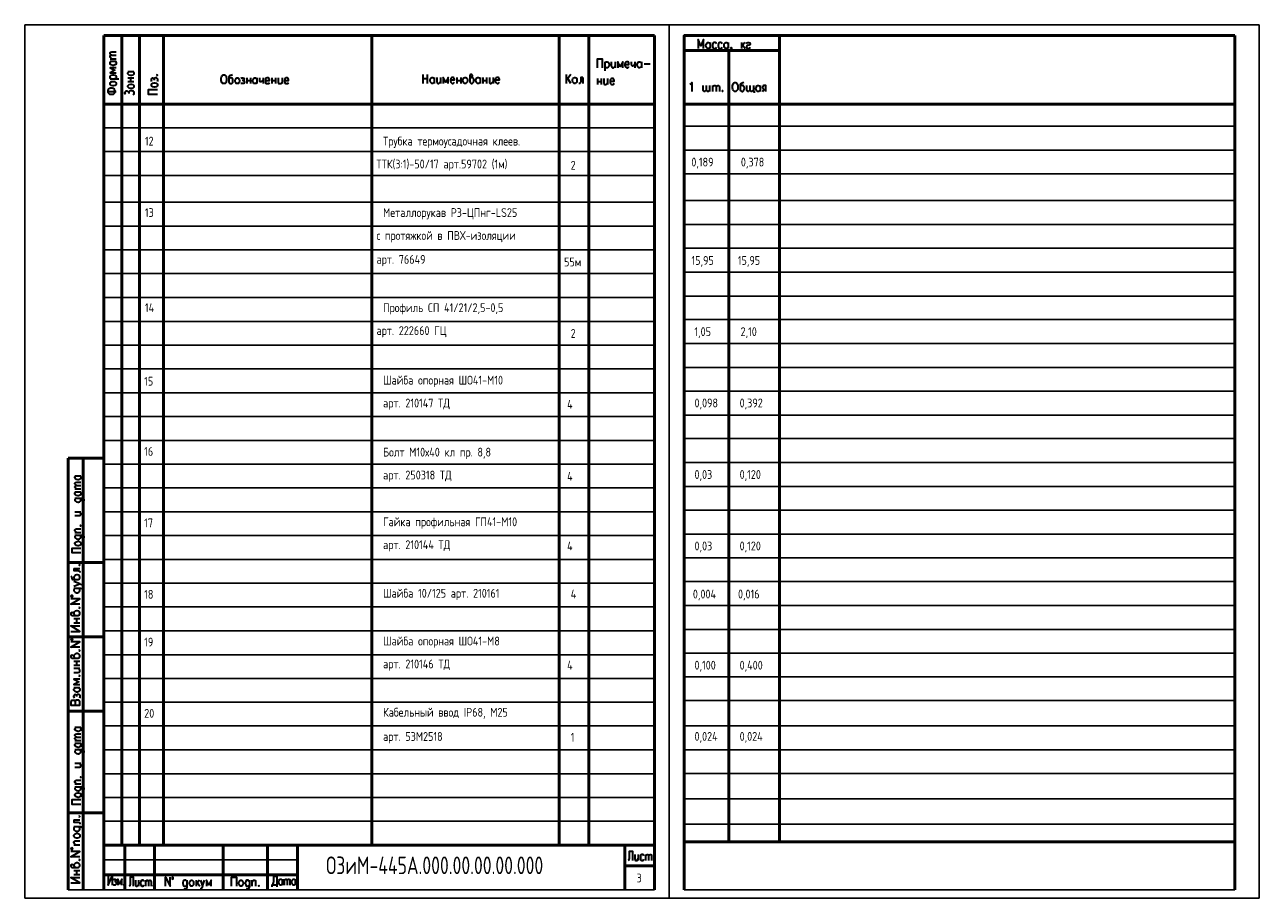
# Model space of a CAD drawing. Header units: millimetres. Extents: x -2 to 1280, y -3 to 601.
# Tile 8 of 9: x 430 to 850, y 304 to 601. Entities that reach past the tile are written whole.
import ezdxf

# ---------------------------------------------------------------- set-up
doc = ezdxf.new("R2010")
doc.units = ezdxf.units.MM
doc.layers.add('текст', color=7, linetype='Continuous')
doc.styles.add('simplex', font='simplex.shx', dxfattribs={"width": 0.9})
doc.styles.add('Style1', font='romans.shx', dxfattribs={"width": 0.8})

msp = doc.modelspace()

# ---------------------------------------------------------------- linework, layer by layer
at = {"color": 7, "lineweight": 25}
for p, q in [((429.94, 310.52), (429.94, 601.18)), ((649.22, 304.1), (649.22, 601.1)), ((849.94, 304.1), (849.94, 601.18))]:
    msp.add_line(p, q, dxfattribs=at)
for p, q in [((429.94, 304.1), (429.94, 601.1)), ((429.94, 601.1), (849.94, 601.1)), ((849.94, 304.1), (849.94, 601.1)), ((644.14, 306.99), (444.75, 306.99)), ((841.58, 306.99), (654.3, 306.99)), ((429.94, 304.1), (849.94, 304.1))]:
    msp.add_line(p, q)
at = {"color": 7, "lineweight": 50}
for p, q in [((456.86, 597.49), (456.86, 306.99)), ((462.95, 597.49), (462.95, 322.15)), ((469.05, 597.49), (469.05, 322.15)), ((477.18, 597.49), (477.18, 322.15)), ((548.04, 597.49), (548.04, 322.15)), ((611.8, 597.49), (611.8, 322.15)), ((621.87, 597.49), (621.87, 322.15)), ((644.14, 306.99), (644.14, 597.49)), ((654.3, 597.49), (654.3, 306.99)), ((686.73, 597.49), (686.73, 323.33)), ((686.73, 597.49), (686.73, 592.41)), ((841.58, 306.99), (841.58, 597.49)), ((669.46, 592.41), (669.46, 323.33)), ((444.75, 453.72), (444.75, 306.99)), ((449.83, 306.99), (449.83, 453.72)), ((456.86, 306.99), (456.86, 444.66)), ((456.86, 444.66), (456.86, 306.99)), ((456.86, 306.99), (456.86, 444.66)), ((456.86, 306.99), (456.86, 371.68)), ((456.86, 371.68), (456.86, 306.99)), ((644.14, 371.68), (644.14, 306.99)), ((644.14, 306.99), (644.14, 371.68)), ((456.86, 323.08), (456.86, 306.99)), ((456.86, 306.99), (456.86, 322.15)), ((463.97, 322.15), (463.97, 306.99)), ((474.13, 322.15), (474.13, 306.99)), ((497.41, 322.15), (497.41, 306.99)), ((512.57, 322.15), (512.57, 306.99)), ((522.73, 306.99), (522.73, 322.15)), ((522.73, 322.15), (522.73, 317.15)), ((634.06, 322.15), (634.06, 306.99)), ((634.06, 315.12), (644.14, 315.12)), ((522.73, 306.99), (522.73, 312.07))]:
    msp.add_line(p, q, dxfattribs=at)
at = {"color": 7, "lineweight": 35}
for p, q in [((484.37, 307.16), (484.12, 307.33)), ((484.71, 307.16), (484.37, 307.16)), ((484.88, 307.33), (484.71, 307.16)), ((485.05, 307.5), (484.88, 307.33)), ((485.14, 307.93), (485.05, 307.5)), ((485.14, 310.21), (485.14, 307.93)), ((489.79, 307.16), (489.62, 307.16)), ((489.96, 307.33), (489.79, 307.16)), ((490.22, 307.67), (489.96, 307.33)), ((490.47, 308.18), (490.22, 307.67)), ((505.54, 307.16), (505.29, 307.33)), ((505.88, 307.16), (505.54, 307.16)), ((506.13, 307.33), (505.88, 307.16)), ((506.22, 307.5), (506.13, 307.33)), ((506.39, 307.93), (506.22, 307.5)), ((506.39, 310.21), (506.39, 307.93))]:
    msp.add_line(p, q, dxfattribs=at)
at = {"color": 7, "lineweight": 50, "flags": 128}
for points in [[(644.14, 597.49), (456.86, 597.49)], [(654.3, 597.53), (669.46, 597.53)], [(841.58, 597.49), (654.3, 597.49)], [(686.73, 597.49), (654.3, 597.49), (654.3, 582.33), (654.3, 597.49)], [(686.73, 592.41), (654.3, 592.41)], [(456.86, 574.2), (644.14, 574.2)], [(654.3, 574.2), (841.58, 574.2)], [(456.86, 453.72), (444.75, 453.72)], [(456.86, 418.33), (444.75, 418.33)], [(456.86, 393.02), (444.75, 393.02)], [(456.86, 367.7), (444.75, 367.7)], [(456.86, 333.16), (444.75, 333.16)], [(456.86, 316.14), (456.86, 323.17)], [(456.86, 322.15), (644.14, 322.15)], [(634.06, 322.15), (634.06, 315.12)], [(654.3, 323.33), (841.58, 323.33)], [(522.73, 312.07), (456.86, 312.07)]]:
    msp.add_lwpolyline(points, dxfattribs=at)
at = {"color": 7, "lineweight": 35, "flags": 128}
for points in [[(660.9, 593.12), (660.9, 596.17), (659.97, 593.97), (659.04, 596.17), (659.04, 593.12)], [(663.11, 593.55), (662.85, 593.21), (662.6, 593.12), (662.26, 593.12), (662.09, 593.21), (661.92, 593.38), (661.84, 593.55), (661.67, 593.97), (661.67, 594.22), (661.84, 594.65), (662.09, 594.99), (662.26, 595.15), (662.6, 595.15), (662.85, 594.99), (663.11, 594.65)], [(663.11, 595.15), (663.11, 593.12)], [(665.31, 594.65), (665.05, 594.99), (664.8, 595.15), (664.46, 595.15), (664.29, 594.99), (664.04, 594.65), (663.87, 594.22), (663.87, 593.97), (664.04, 593.55), (664.29, 593.21), (664.46, 593.12), (664.8, 593.12), (665.05, 593.21), (665.31, 593.55)], [(667.25, 594.65), (667, 594.99), (666.83, 595.15), (666.41, 595.15), (666.24, 594.99), (665.98, 594.65), (665.9, 594.22), (665.9, 593.97), (665.98, 593.55), (666.24, 593.21), (666.41, 593.12), (666.83, 593.12), (667, 593.21), (667.25, 593.55)], [(669.2, 593.55), (669.03, 593.21), (668.78, 593.12), (668.44, 593.12), (668.19, 593.21), (668.1, 593.38), (667.93, 593.55), (667.85, 593.97), (667.85, 594.22), (667.93, 594.65), (668.19, 594.99), (668.44, 595.15), (668.78, 595.15), (669.03, 594.99), (669.2, 594.65)], [(669.2, 595.15), (669.2, 593.12)], [(670.39, 593.21), (670.3, 593.12), (670.13, 593.21), (670.3, 593.38), (670.39, 593.21), (670.39, 592.95), (670.3, 592.7), (670.13, 592.53)], [(673.77, 595.15), (673.77, 593.12)], [(674.87, 595.15), (673.77, 593.72)], [(674.2, 594.22), (675.04, 593.12)], [(675.47, 594.65), (675.55, 594.99), (675.97, 595.15), (676.31, 595.15), (676.65, 594.99), (676.74, 594.65), (676.65, 594.39), (676.4, 594.22), (675.81, 594.14), (675.55, 593.97), (675.47, 593.72), (675.47, 593.55), (675.55, 593.21), (675.97, 593.12), (676.31, 593.12), (676.65, 593.21), (676.74, 593.55)], [(459.57, 590.8), (459.14, 591.14), (458.97, 591.39), (458.97, 591.64), (459.14, 591.81), (459.57, 591.98), (461.01, 591.98)], [(459.57, 589.61), (459.14, 590.03), (458.97, 590.2), (458.97, 590.46), (459.14, 590.71), (459.57, 590.8), (461.01, 590.8)], [(458.97, 589.61), (461.01, 589.61)], [(460.58, 588.76), (460.92, 588.51), (461.01, 588.26), (461.01, 587.92), (460.92, 587.66), (460.75, 587.58), (460.58, 587.49), (460.16, 587.33), (459.91, 587.33), (459.4, 587.49), (459.14, 587.66), (458.97, 587.92), (458.97, 588.26), (459.14, 588.51), (459.4, 588.76)], [(458.97, 588.76), (461.01, 588.76)], [(624.75, 586.56), (624.75, 589.61), (626.44, 589.61), (626.44, 586.56)], [(627.29, 588.6), (627.29, 585.55)], [(627.29, 588.17), (627.55, 588.43), (627.8, 588.6), (628.14, 588.6), (628.39, 588.43), (628.65, 588.17), (628.73, 587.66), (628.73, 587.41), (628.65, 586.99), (628.39, 586.73), (628.14, 586.56), (627.8, 586.56), (627.55, 586.73), (627.29, 586.99)], [(629.49, 588.6), (629.49, 587.16), (629.66, 586.73), (629.92, 586.56), (630.25, 586.56), (630.42, 586.73), (630.76, 587.16)], [(630.76, 588.6), (630.76, 586.56)], [(633.39, 586.56), (633.39, 588.6), (632.54, 586.99), (631.69, 588.6), (631.69, 586.56)], [(634.15, 587.66), (635.5, 587.66), (635.5, 588), (635.42, 588.26), (635.33, 588.43), (635.08, 588.6), (634.74, 588.6), (634.49, 588.43), (634.23, 588.17), (634.15, 587.66), (634.15, 587.41), (634.23, 586.99), (634.49, 586.73), (634.74, 586.56), (635.08, 586.56), (635.33, 586.73), (635.5, 586.99)], [(636.27, 588.6), (636.27, 587.83), (636.35, 587.41), (636.6, 587.24), (636.94, 587.24), (637.2, 587.41), (637.54, 587.83)], [(637.54, 588.6), (637.54, 586.56)], [(639.74, 586.99), (639.48, 586.73), (639.23, 586.56), (638.89, 586.56), (638.64, 586.73), (638.55, 586.82), (638.47, 586.99), (638.3, 587.41), (638.3, 587.66), (638.47, 588.17), (638.64, 588.43), (638.89, 588.6), (639.23, 588.6), (639.48, 588.43), (639.74, 588.17)], [(639.74, 588.6), (639.74, 586.56)], [(461.01, 586.56), (458.97, 586.56), (460.58, 585.72), (458.97, 584.87), (461.01, 584.87)], [(459.4, 582.75), (459.14, 582.92), (458.97, 583.18), (458.97, 583.52), (459.14, 583.77), (459.4, 584.02), (459.91, 584.11), (460.16, 584.11), (460.58, 584.02), (460.92, 583.77), (461.01, 583.52), (461.01, 583.18), (460.92, 582.92), (460.58, 582.75)], [(466.68, 585.29), (466.93, 585.04), (467.1, 584.79), (467.1, 584.45), (466.93, 584.19), (466.85, 584.11), (466.68, 584.02), (466.26, 583.85), (466, 583.85), (465.49, 584.02), (465.24, 584.19), (465.07, 584.45), (465.07, 584.79), (465.24, 585.04), (465.49, 585.29)], [(465.07, 585.29), (467.1, 585.29)], [(474.81, 584.02), (474.98, 583.85), (475.15, 584.02), (474.98, 584.11), (474.81, 584.02)], [(497.5, 584.11), (497.92, 584.11), (498.17, 584.02), (498.43, 583.68), (498.51, 583.43), (498.6, 583.01), (498.6, 582.25), (498.51, 581.82), (498.43, 581.57), (498.17, 581.23), (497.92, 581.14), (497.5, 581.14), (497.24, 581.23), (496.99, 581.57), (496.9, 581.82), (496.74, 582.25), (496.74, 583.01), (496.9, 583.43), (496.99, 583.68), (497.24, 584.02), (497.5, 584.11)], [(500.63, 584.11), (500.38, 584.02), (499.78, 583.85), (499.53, 583.68), (499.44, 583.43), (499.44, 581.65), (499.53, 581.4), (499.7, 581.23), (499.87, 581.14), (500.21, 581.14), (500.46, 581.23), (500.71, 581.57), (500.8, 581.99), (500.8, 582.25), (500.71, 582.67), (500.63, 582.84), (500.46, 583.01), (500.21, 583.09), (499.87, 583.09), (499.7, 583.01), (499.44, 582.67)], [(565.4, 584.28), (565.4, 581.23)], [(567.01, 581.23), (567.01, 584.28)], [(581.4, 582.84), (581.57, 583.09), (581.83, 583.26), (582.16, 583.52), (582.33, 583.85), (582.16, 584.11), (582.08, 584.28), (581.74, 584.28), (581.49, 584.11), (581.4, 583.94), (581.4, 581.82), (581.49, 581.48), (581.57, 581.4), (581.83, 581.23), (582.16, 581.23), (582.42, 581.4), (582.67, 581.65), (582.76, 582.08), (582.76, 582.41), (582.67, 582.84), (582.42, 583.09), (582.16, 583.26), (581.83, 583.26)], [(615.78, 584.28), (614.17, 582.25)], [(614.17, 584.28), (614.17, 581.23)], [(640.67, 587.83), (642.7, 587.83)], [(458.3, 578.35), (458.3, 578.77), (458.47, 579.11), (458.55, 579.37), (458.89, 579.62), (459.14, 579.71), (459.74, 579.71), (459.99, 579.62), (460.33, 579.37), (460.41, 579.11), (460.58, 578.77), (460.58, 578.35), (460.41, 577.93), (460.33, 577.76), (459.99, 577.5), (459.74, 577.42), (459.14, 577.42), (458.89, 577.5), (458.55, 577.76), (458.47, 577.93), (458.3, 578.35)], [(458.97, 582.75), (462.02, 582.75)], [(458.97, 580.98), (458.97, 581.31), (459.14, 581.57), (459.4, 581.82), (459.91, 581.91), (460.16, 581.91), (460.58, 581.82), (460.92, 581.57), (461.01, 581.31), (461.01, 580.98), (460.92, 580.72), (460.58, 580.55), (460.16, 580.38), (459.91, 580.38), (459.4, 580.55), (459.14, 580.72), (458.97, 580.98)], [(465.07, 583.09), (467.1, 583.09)], [(465.07, 581.82), (467.1, 581.82)], [(465.07, 580.04), (465.07, 580.38), (465.24, 580.64), (465.49, 580.89), (466, 580.98), (466.26, 580.98), (466.68, 580.89), (466.93, 580.64), (467.1, 580.38), (467.1, 580.04), (466.93, 579.79), (466.68, 579.62), (466.26, 579.45), (466, 579.45), (465.49, 579.62), (465.24, 579.79), (465.07, 580.04)], [(466.09, 581.82), (466.09, 583.09)], [(473.2, 581.91), (473.11, 582.25), (473.11, 582.58), (473.2, 582.92), (473.54, 583.09), (473.79, 582.92), (473.96, 582.75), (473.96, 582.33)], [(473.11, 580.55), (473.11, 580.89), (473.2, 581.06), (473.54, 581.31), (473.96, 581.4), (474.21, 581.4), (474.64, 581.31), (474.98, 581.06), (475.15, 580.89), (475.15, 580.55), (474.98, 580.3), (474.64, 580.04), (474.21, 579.96), (473.96, 579.96), (473.54, 580.04), (473.2, 580.3), (473.11, 580.55)], [(473.96, 582.75), (474.13, 582.92), (474.21, 583.09), (474.55, 583.18), (474.81, 583.09), (474.98, 582.92), (475.15, 582.75), (475.15, 582.25), (474.98, 581.91)], [(502.07, 583.09), (502.41, 583.09), (502.66, 583.01), (502.92, 582.67), (503, 582.25), (503, 581.99), (502.92, 581.57), (502.66, 581.23), (502.41, 581.14), (502.07, 581.14), (501.9, 581.23), (501.65, 581.57), (501.56, 581.99), (501.56, 582.25), (501.65, 582.67), (501.9, 583.01), (502.07, 583.09)], [(503.51, 583.01), (503.85, 583.09), (504.19, 583.09), (504.52, 583.01), (504.61, 582.67), (504.52, 582.41), (504.27, 582.25), (503.93, 582.25)], [(504.27, 582.25), (504.52, 582.16), (504.61, 581.99), (504.78, 581.65), (504.61, 581.4), (504.52, 581.23), (504.27, 581.14), (503.85, 581.14), (503.51, 581.23)], [(505.46, 583.09), (505.46, 581.14)], [(505.46, 582.16), (506.73, 582.16)], [(506.73, 583.09), (506.73, 581.14)], [(508.93, 581.57), (508.67, 581.23), (508.42, 581.14), (508.08, 581.14), (507.91, 581.23), (507.74, 581.4), (507.66, 581.57), (507.57, 581.99), (507.57, 582.25), (507.66, 582.67), (507.91, 583.01), (508.08, 583.09), (508.42, 583.09), (508.67, 583.01), (508.93, 582.67)], [(508.93, 583.09), (508.93, 581.14)], [(509.77, 583.09), (509.77, 582.41), (509.86, 581.99), (510.11, 581.82), (510.45, 581.82), (510.62, 581.99), (511.04, 582.41)], [(511.04, 583.09), (511.04, 581.14)], [(511.81, 582.25), (513.25, 582.25), (513.25, 582.58), (513.08, 582.84), (512.99, 583.01), (512.74, 583.09), (512.4, 583.09), (512.14, 583.01), (511.89, 582.67), (511.81, 582.25), (511.81, 581.99), (511.89, 581.57), (512.14, 581.23), (512.4, 581.14), (512.74, 581.14), (512.99, 581.23), (513.25, 581.57)], [(514.01, 583.09), (514.01, 581.14)], [(514.01, 582.16), (515.28, 582.16)], [(515.28, 583.09), (515.28, 581.14)], [(516.21, 583.09), (516.21, 581.65), (516.29, 581.23), (516.55, 581.14), (516.89, 581.14), (517.14, 581.23), (517.48, 581.65)], [(517.48, 583.09), (517.48, 581.14)], [(518.33, 582.25), (519.68, 582.25), (519.68, 582.58), (519.6, 582.84), (519.43, 583.01), (519.26, 583.09), (518.83, 583.09), (518.66, 583.01), (518.41, 582.67), (518.33, 582.25), (518.33, 581.99), (518.41, 581.57), (518.66, 581.23), (518.83, 581.14), (519.26, 581.14), (519.43, 581.23), (519.68, 581.57)], [(565.4, 582.84), (567.01, 582.84)], [(569.21, 581.65), (568.96, 581.4), (568.79, 581.23), (568.45, 581.23), (568.19, 581.4), (568.11, 581.48), (567.94, 581.65), (567.86, 582.08), (567.86, 582.41), (567.94, 582.84), (568.19, 583.09), (568.45, 583.26), (568.79, 583.26), (568.96, 583.09), (569.21, 582.84)], [(569.21, 583.26), (569.21, 581.23)], [(570.14, 583.26), (570.14, 581.82), (570.23, 581.4), (570.48, 581.23), (570.82, 581.23), (571.07, 581.4), (571.41, 581.82)], [(571.41, 583.26), (571.41, 581.23)], [(573.95, 581.23), (573.95, 583.26), (573.19, 581.65), (572.34, 583.26), (572.34, 581.23)], [(574.8, 582.41), (576.15, 582.41), (576.15, 582.67), (576.07, 582.92), (575.9, 583.09), (575.73, 583.26), (575.39, 583.26), (575.14, 583.09), (574.88, 582.84), (574.8, 582.41), (574.8, 582.08), (574.88, 581.65), (575.14, 581.4), (575.39, 581.23), (575.73, 581.23), (575.9, 581.4), (576.15, 581.65)], [(577, 583.26), (577, 581.23)], [(577, 582.25), (578.27, 582.25)], [(578.27, 583.26), (578.27, 581.23)], [(579.62, 583.26), (579.96, 583.26), (580.22, 583.09), (580.47, 582.84), (580.56, 582.41), (580.56, 582.08), (580.47, 581.65), (580.22, 581.4), (579.96, 581.23), (579.62, 581.23), (579.37, 581.4), (579.2, 581.65), (579.03, 582.08), (579.03, 582.41), (579.2, 582.84), (579.37, 583.09), (579.62, 583.26)], [(584.87, 581.65), (584.62, 581.4), (584.37, 581.23), (584.03, 581.23), (583.77, 581.4), (583.69, 581.48), (583.6, 581.65), (583.43, 582.08), (583.43, 582.41), (583.6, 582.84), (583.77, 583.09), (584.03, 583.26), (584.37, 583.26), (584.62, 583.09), (584.87, 582.84)], [(584.87, 583.26), (584.87, 581.23)], [(585.8, 583.26), (585.8, 581.23)], [(585.8, 582.25), (587.07, 582.25)], [(587.07, 583.26), (587.07, 581.23)], [(588.01, 583.26), (588.01, 581.82), (588.09, 581.4), (588.34, 581.23), (588.68, 581.23), (588.85, 581.4), (589.28, 581.82)], [(589.28, 583.26), (589.28, 581.23)], [(590.04, 582.41), (591.48, 582.41), (591.48, 582.67), (591.31, 582.92), (591.22, 583.09), (590.97, 583.26), (590.63, 583.26), (590.38, 583.09), (590.12, 582.84), (590.04, 582.41), (590.04, 582.08), (590.12, 581.65), (590.38, 581.4), (590.63, 581.23), (590.97, 581.23), (591.22, 581.4), (591.48, 581.65)], [(615.78, 581.23), (614.68, 582.92)], [(616.88, 583.26), (617.22, 583.26), (617.47, 583.09), (617.72, 582.84), (617.81, 582.41), (617.81, 582.08), (617.72, 581.65), (617.47, 581.4), (617.22, 581.23), (616.88, 581.23), (616.71, 581.4), (616.45, 581.65), (616.28, 582.08), (616.28, 582.41), (616.45, 582.84), (616.71, 583.09), (616.88, 583.26)], [(619.76, 583.26), (619.08, 583.26), (619.08, 581.82), (618.99, 581.4), (618.74, 581.23), (618.49, 581.23)], [(619.76, 583.26), (619.76, 581.23)], [(624.75, 582.84), (624.75, 580.81)], [(624.75, 581.82), (626.02, 581.82)], [(626.02, 582.84), (626.02, 580.81)], [(626.95, 582.84), (626.95, 581.4), (627.12, 580.98), (627.29, 580.81), (627.71, 580.81), (627.88, 580.98), (628.22, 581.4)], [(628.22, 582.84), (628.22, 580.81)], [(629.07, 581.99), (630.42, 581.99), (630.42, 582.33), (630.34, 582.58), (630.25, 582.75), (630, 582.84), (629.66, 582.84), (629.41, 582.75), (629.15, 582.41), (629.07, 581.99), (629.07, 581.74), (629.15, 581.31), (629.41, 580.98), (629.66, 580.81), (630, 580.81), (630.25, 580.98), (630.42, 581.31)], [(656.25, 580.94), (656.5, 581.11), (656.84, 581.54), (656.84, 578.49)], [(661.92, 579.08), (661.58, 578.66), (661.33, 578.49), (661.07, 578.49), (660.82, 578.66), (660.73, 579.08), (660.73, 580.52)], [(663.02, 579.08), (662.68, 578.66), (662.51, 578.49), (662.26, 578.49), (662, 578.66), (661.92, 579.08), (661.92, 580.52)], [(663.02, 578.49), (663.02, 580.52)], [(663.95, 580.52), (663.95, 578.49)], [(663.95, 579.93), (664.29, 580.35), (664.54, 580.52), (664.8, 580.52), (665.05, 580.35), (665.14, 579.93), (665.14, 578.49)], [(665.14, 579.93), (665.48, 580.35), (665.73, 580.52), (665.98, 580.52), (666.15, 580.35), (666.32, 579.93), (666.32, 578.49)], [(671.4, 581.54), (671.91, 581.54), (672.08, 581.37), (672.33, 581.11), (672.5, 580.77), (672.59, 580.35), (672.59, 579.67), (672.5, 579.17), (672.33, 578.91), (672.08, 578.66), (671.91, 578.49), (671.4, 578.49), (671.15, 578.66), (670.98, 578.91), (670.81, 579.17), (670.73, 579.67), (670.73, 580.35), (670.81, 580.77), (670.98, 581.11), (671.15, 581.37), (671.4, 581.54)], [(674.54, 581.54), (674.28, 581.37), (673.77, 581.2), (673.52, 581.11), (673.35, 580.77), (673.35, 579.08), (673.52, 578.74), (673.6, 578.66), (673.86, 578.49), (674.2, 578.49), (674.45, 578.66), (674.62, 578.91), (674.79, 579.33), (674.79, 579.67), (674.62, 580.1), (674.54, 580.18), (674.45, 580.35), (674.2, 580.52), (673.86, 580.52), (673.6, 580.35), (673.35, 580.1)], [(676.74, 579.08), (676.4, 578.66), (676.14, 578.49), (675.97, 578.49), (675.72, 578.66), (675.55, 579.08), (675.55, 580.52)], [(677.92, 579.08), (677.58, 578.66), (677.33, 578.49), (677.08, 578.49), (676.82, 578.66), (676.74, 579.08), (676.74, 580.52)], [(677.92, 580.52), (677.92, 578.49), (678.09, 578.49), (678.09, 578.06)], [(680.12, 578.91), (679.87, 578.66), (679.62, 578.49), (679.28, 578.49), (679.02, 578.66), (678.94, 578.74), (678.85, 578.91), (678.68, 579.33), (678.68, 579.67), (678.85, 580.1), (679.02, 580.35), (679.28, 580.52), (679.62, 580.52), (679.87, 580.35), (680.12, 580.1)], [(680.12, 580.52), (680.12, 578.49)], [(682.07, 578.49), (682.07, 580.52), (681.39, 580.52), (681.14, 580.35), (681.05, 580.18), (680.89, 579.93), (680.89, 579.76), (681.05, 579.5), (681.14, 579.33), (681.39, 579.17), (682.07, 579.17)], [(457.96, 578.52), (461.01, 578.52)], [(464.22, 577.42), (464.05, 577.84), (464.05, 578.18), (464.22, 578.52), (464.48, 578.69), (464.82, 578.69), (465.07, 578.52), (465.41, 578.18), (465.49, 578.52), (465.83, 578.77), (466.09, 578.86), (466.42, 578.86), (466.68, 578.77), (466.93, 578.52), (467.1, 578.18), (467.1, 577.84), (466.93, 577.5), (466.68, 577.17)], [(465.41, 578.18), (465.41, 577.76)], [(475.15, 577.5), (472.1, 577.5), (472.1, 579.11), (475.15, 579.11)], [(667.34, 578.74), (667.25, 578.66), (667.34, 578.49), (667.42, 578.66), (667.34, 578.74)], [(680.89, 578.49), (681.39, 579.17)], [(448.64, 447.79), (448.98, 447.54), (449.07, 447.37), (449.07, 447.03), (448.98, 446.78), (448.81, 446.69), (448.64, 446.52), (448.22, 446.44), (447.97, 446.44), (447.54, 446.52), (447.21, 446.78), (447.04, 447.03), (447.04, 447.37), (447.21, 447.54), (447.54, 447.79)], [(447.04, 447.79), (449.07, 447.79)], [(447.63, 444.49), (447.21, 444.83), (447.04, 445), (447.04, 445.25), (447.21, 445.51), (447.63, 445.59), (449.07, 445.59)], [(447.63, 443.31), (447.21, 443.65), (447.04, 443.9), (447.04, 444.07), (447.21, 444.32), (447.63, 444.49), (449.07, 444.49)], [(447.04, 443.31), (449.07, 443.31)], [(448.64, 442.38), (448.98, 442.12), (449.07, 441.95), (449.07, 441.53), (448.98, 441.36), (448.81, 441.19), (448.64, 441.11), (448.22, 441.02), (447.97, 441.02), (447.54, 441.11), (447.21, 441.36), (447.04, 441.53), (447.04, 441.95), (447.21, 442.12), (447.54, 442.38)], [(447.04, 442.38), (449.07, 442.38)], [(447.54, 440.17), (447.37, 440.09), (447.21, 439.92), (447.04, 439.75), (447.04, 439.33), (447.21, 439.16), (447.54, 438.9), (447.97, 438.82), (448.22, 438.82), (448.64, 438.9), (448.98, 439.16), (449.07, 439.33), (449.07, 439.75), (448.98, 439.92), (448.64, 440.17)], [(447.04, 440.17), (449.41, 440.17), (449.83, 440.09), (450, 439.92), (450.08, 439.75), (450.08, 439.33), (450, 439.16)], [(447.04, 434.25), (448.56, 434.25), (448.98, 434.42), (449.07, 434.59), (449.07, 435.01), (448.98, 435.18), (448.56, 435.52)], [(447.04, 435.52), (449.07, 435.52)], [(447.63, 428.49), (447.21, 428.83), (447.04, 429.08), (447.04, 429.42), (447.21, 429.68), (447.54, 429.76), (449.07, 429.76)], [(447.04, 428.49), (449.07, 428.49)], [(448.81, 430.78), (448.98, 430.69), (449.07, 430.78), (448.98, 430.95), (448.81, 430.78)], [(447.54, 427.56), (447.37, 427.47), (447.21, 427.31), (447.04, 427.14), (447.04, 426.8), (447.21, 426.54), (447.54, 426.29), (447.97, 426.2), (448.22, 426.2), (448.64, 426.29), (448.98, 426.54), (449.07, 426.8), (449.07, 427.14), (448.98, 427.31), (448.64, 427.56)], [(447.04, 427.56), (449.41, 427.56), (449.83, 427.47), (450, 427.31), (450.08, 427.14), (450.08, 426.8), (450, 426.54)], [(447.04, 424.6), (447.04, 424.93), (447.21, 425.1), (447.54, 425.36), (447.97, 425.53), (448.22, 425.53), (448.64, 425.36), (448.98, 425.1), (449.07, 424.93), (449.07, 424.6), (448.98, 424.34), (448.64, 424.09), (448.22, 424), (447.97, 424), (447.54, 424.09), (447.21, 424.34), (447.04, 424.6)], [(449.07, 421.55), (446.1, 421.55), (446.1, 423.16), (449.07, 423.16)], [(446.7, 416.3), (446.7, 415.54), (448.14, 415.54), (448.56, 415.37), (448.73, 415.11), (448.73, 414.86)], [(446.7, 416.3), (448.73, 416.3)], [(448.39, 417.48), (448.56, 417.31), (448.73, 417.48), (448.56, 417.57), (448.39, 417.48)], [(445.68, 413.76), (445.85, 413.5), (445.94, 412.91), (446.1, 412.66), (446.36, 412.49), (448.14, 412.49), (448.39, 412.66), (448.56, 412.74), (448.73, 413), (448.73, 413.42), (448.56, 413.67), (448.31, 413.93), (447.88, 414.1), (447.54, 414.1), (447.12, 413.93), (446.95, 413.76), (446.87, 413.67), (446.7, 413.42), (446.7, 413), (446.87, 412.74), (447.12, 412.49)], [(446.7, 410.29), (448.73, 411.05), (446.7, 411.81)], [(447.12, 409.61), (446.95, 409.44), (446.87, 409.36), (446.7, 409.1), (446.7, 408.68), (446.87, 408.42), (447.12, 408.17), (447.54, 408), (447.88, 408), (448.31, 408.17), (448.56, 408.42), (448.73, 408.68), (448.73, 409.1), (448.56, 409.36), (448.31, 409.61)], [(446.7, 409.61), (448.98, 409.61), (449.41, 409.44), (449.58, 409.36), (449.75, 409.1), (449.75, 408.68), (449.58, 408.42)], [(448.73, 411.05), (449.32, 410.8), (449.58, 410.54), (449.75, 410.29), (449.75, 410.12)], [(445.94, 407.07), (445.77, 407.07), (445.68, 406.82), (445.77, 406.65), (445.94, 406.56), (446.19, 406.65), (446.27, 406.82), (446.19, 407.07), (445.94, 407.07)], [(448.73, 404.11), (445.68, 404.11), (448.73, 405.97), (445.68, 405.97)], [(447.12, 400.3), (446.87, 400.55), (446.7, 400.8), (446.36, 401.23), (446.1, 401.31), (445.85, 401.23), (445.68, 401.06), (445.68, 400.72), (445.85, 400.38), (445.94, 400.3), (448.14, 400.3), (448.39, 400.38), (448.56, 400.55), (448.73, 400.8), (448.73, 401.23), (448.56, 401.48), (448.31, 401.74), (447.88, 401.82), (447.54, 401.82), (447.12, 401.74), (446.87, 401.48), (446.7, 401.23), (446.7, 400.8)], [(446.7, 399.2), (448.73, 399.2)], [(447.71, 397.76), (447.71, 399.2)], [(448.39, 402.92), (448.56, 402.75), (448.73, 402.92), (448.56, 403.01), (448.39, 402.92)], [(445.68, 394.88), (448.73, 394.88), (445.68, 396.74), (448.73, 396.74)], [(446.7, 397.76), (448.73, 397.76)], [(445.94, 392.42), (445.77, 392.34), (445.68, 392.17), (445.77, 392), (445.94, 391.91), (446.19, 392), (446.27, 392.17), (446.19, 392.34), (445.94, 392.42)], [(448.73, 389.46), (445.68, 389.46), (448.73, 391.32), (445.68, 391.32)], [(447.12, 385.73), (446.87, 385.99), (446.7, 386.33), (446.36, 386.67), (446.1, 386.83), (445.85, 386.67), (445.68, 386.58), (445.68, 386.16), (445.85, 385.9), (445.94, 385.73), (448.14, 385.73), (448.39, 385.9), (448.56, 385.99), (448.73, 386.33), (448.73, 386.67), (448.56, 386.92), (448.31, 387.17), (447.88, 387.34), (447.54, 387.34), (447.12, 387.17), (446.87, 386.92), (446.7, 386.67), (446.7, 386.33)], [(448.39, 388.36), (448.56, 388.19), (448.73, 388.36), (448.56, 388.44), (448.39, 388.36)], [(446.7, 384.72), (448.73, 384.72)], [(446.7, 383.36), (448.73, 383.36)], [(446.7, 380.91), (448.14, 380.91), (448.56, 380.99), (448.73, 381.25), (448.73, 381.67), (448.56, 381.92), (448.14, 382.35)], [(446.7, 382.35), (448.73, 382.35)], [(447.71, 383.36), (447.71, 384.72)], [(448.73, 378.62), (446.7, 378.62), (448.31, 377.69), (446.7, 376.76), (448.73, 376.76)], [(448.39, 379.72), (448.56, 379.64), (448.73, 379.72), (448.56, 379.89), (448.39, 379.72)], [(448.31, 375.74), (448.56, 375.49), (448.73, 375.24), (448.73, 374.9), (448.56, 374.64), (448.39, 374.47), (448.31, 374.39), (447.88, 374.22), (447.54, 374.22), (447.12, 374.39), (446.87, 374.64), (446.7, 374.9), (446.7, 375.24), (446.87, 375.49), (447.12, 375.74)], [(446.7, 375.74), (448.73, 375.74)], [(445.68, 370.92), (445.68, 369.73), (448.73, 369.73), (448.73, 370.92), (448.56, 371.26), (448.39, 371.43), (448.14, 371.51), (447.71, 371.51), (447.37, 371.43), (447.29, 371.26), (447.12, 370.92), (447.12, 369.73)], [(445.68, 370.92), (445.85, 371.26), (445.94, 371.43), (446.27, 371.51), (446.53, 371.51), (446.87, 371.43), (446.95, 371.26), (447.12, 370.92)], [(446.87, 372.19), (446.7, 372.53), (446.7, 372.95), (446.87, 373.29), (447.12, 373.46), (447.37, 373.29), (447.54, 373.03), (447.54, 372.7)], [(447.54, 373.03), (447.71, 373.29), (447.88, 373.46), (448.14, 373.54), (448.39, 373.46), (448.56, 373.29), (448.73, 373.03), (448.73, 372.53), (448.56, 372.19)], [(448.64, 362.28), (448.98, 362.03), (449.07, 361.77), (449.07, 361.43), (448.98, 361.18), (448.81, 361.1), (448.64, 361.01), (448.22, 360.84), (447.97, 360.84), (447.54, 361.01), (447.21, 361.18), (447.04, 361.43), (447.04, 361.77), (447.21, 362.03), (447.54, 362.28)], [(447.04, 362.28), (449.07, 362.28)], [(447.63, 358.89), (447.21, 359.23), (447.04, 359.49), (447.04, 359.74), (447.21, 359.91), (447.63, 360.08), (449.07, 360.08)], [(447.63, 357.79), (447.21, 358.13), (447.04, 358.3), (447.04, 358.56), (447.21, 358.81), (447.63, 358.89), (449.07, 358.89)], [(447.04, 357.79), (449.07, 357.79)], [(448.64, 356.86), (448.98, 356.61), (449.07, 356.35), (449.07, 356.02), (448.98, 355.76), (448.81, 355.68), (448.64, 355.59), (448.22, 355.42), (447.97, 355.42), (447.54, 355.59), (447.21, 355.76), (447.04, 356.02), (447.04, 356.35), (447.21, 356.61), (447.54, 356.86)], [(447.04, 356.86), (449.07, 356.86)], [(447.54, 354.66), (447.37, 354.49), (447.21, 354.41), (447.04, 354.15), (447.04, 353.81), (447.21, 353.56), (447.54, 353.39), (447.97, 353.22), (448.22, 353.22), (448.64, 353.39), (448.98, 353.56), (449.07, 353.81), (449.07, 354.15), (448.98, 354.41), (448.64, 354.66)], [(447.04, 354.66), (449.41, 354.66), (449.83, 354.49), (450, 354.41), (450.08, 354.15), (450.08, 353.81), (450, 353.56)], [(447.04, 348.73), (448.56, 348.73), (448.98, 348.82), (449.07, 349.07), (449.07, 349.41), (448.98, 349.67), (448.56, 350)], [(447.04, 350), (449.07, 350)], [(448.81, 345.26), (448.98, 345.18), (449.07, 345.26), (448.98, 345.35), (448.81, 345.26)], [(447.63, 342.98), (447.21, 343.32), (447.04, 343.49), (447.04, 343.91), (447.21, 344.08), (447.54, 344.25), (449.07, 344.25)], [(447.04, 342.98), (449.07, 342.98)], [(447.54, 342.05), (447.37, 341.88), (447.21, 341.79), (447.04, 341.54), (447.04, 341.2), (447.21, 340.95), (447.54, 340.78), (447.97, 340.61), (448.22, 340.61), (448.64, 340.78), (448.98, 340.95), (449.07, 341.2), (449.07, 341.54), (448.98, 341.79), (448.64, 342.05)], [(447.04, 342.05), (449.41, 342.05), (449.83, 341.88), (450, 341.79), (450.08, 341.54), (450.08, 341.2), (450, 340.95)], [(449.07, 336.03), (446.1, 336.03), (446.1, 337.64), (449.07, 337.64)], [(447.04, 339), (447.04, 339.34), (447.21, 339.59), (447.54, 339.84), (447.97, 339.93), (448.22, 339.93), (448.64, 339.84), (448.98, 339.59), (449.07, 339.34), (449.07, 339), (448.98, 338.74), (448.64, 338.57), (448.22, 338.41), (447.97, 338.41), (447.54, 338.57), (447.21, 338.74), (447.04, 339)], [(448.39, 331.97), (448.56, 331.8), (448.73, 331.97), (448.56, 332.06), (448.39, 331.97)], [(446.7, 330.79), (446.7, 330.02), (448.14, 330.02), (448.56, 329.85), (448.73, 329.6), (448.73, 329.35)], [(446.7, 330.79), (448.73, 330.79)], [(447.12, 328.5), (446.95, 328.33), (446.87, 328.25), (446.7, 327.99), (446.7, 327.57), (446.87, 327.31), (447.12, 327.06), (447.54, 326.98), (447.88, 326.98), (448.31, 327.06), (448.56, 327.31), (448.73, 327.57), (448.73, 327.99), (448.56, 328.25), (448.31, 328.5)], [(446.7, 328.5), (448.98, 328.5), (449.41, 328.33), (449.58, 328.25), (449.75, 327.99), (449.75, 327.57), (449.58, 327.31)], [(446.7, 325.2), (446.7, 325.54), (446.87, 325.79), (447.12, 326.04), (447.54, 326.21), (447.88, 326.21), (448.31, 326.04), (448.56, 325.79), (448.73, 325.54), (448.73, 325.2), (448.56, 324.94), (448.31, 324.69), (447.88, 324.52), (447.54, 324.52), (447.12, 324.69), (446.87, 324.94), (446.7, 325.2)], [(447.29, 322.23), (446.87, 322.66), (446.7, 322.91), (446.7, 323.25), (446.87, 323.5), (447.12, 323.67), (448.73, 323.67)], [(445.94, 321.22), (445.77, 321.13), (445.68, 320.96), (445.77, 320.79), (445.94, 320.71), (446.19, 320.79), (446.27, 320.96), (446.19, 321.13), (445.94, 321.22)], [(448.73, 318.25), (445.68, 318.25), (448.73, 320.03), (445.68, 320.03)], [(446.7, 322.23), (448.73, 322.23)], [(636.77, 316.98), (636.77, 320.03), (635.59, 320.03), (635.59, 317.58), (635.5, 317.24), (635.42, 317.07), (635.25, 316.98)], [(447.12, 314.61), (446.87, 314.87), (446.7, 315.12), (446.36, 315.46), (446.1, 315.63), (445.85, 315.46), (445.68, 315.38), (445.68, 314.95), (445.85, 314.7), (445.94, 314.61), (448.14, 314.61), (448.39, 314.7), (448.56, 314.87), (448.73, 315.12), (448.73, 315.46), (448.56, 315.71), (448.31, 315.97), (447.88, 316.14), (447.54, 316.14), (447.12, 315.97), (446.87, 315.71), (446.7, 315.46), (446.7, 315.12)], [(448.39, 317.15), (448.56, 316.98), (448.73, 317.15), (448.56, 317.24), (448.39, 317.15)], [(637.54, 319.02), (637.54, 317.58), (637.62, 317.07), (637.87, 316.98), (638.13, 316.98), (638.38, 317.07), (638.64, 317.58)], [(638.64, 319.02), (638.64, 316.98)], [(640.58, 318.59), (640.41, 318.85), (640.16, 319.02), (639.91, 319.02), (639.65, 318.85), (639.48, 318.59), (639.4, 318.09), (639.4, 317.83), (639.48, 317.41), (639.65, 317.07), (639.91, 316.98), (640.16, 316.98), (640.41, 317.07), (640.58, 317.41)], [(641.18, 319.02), (641.18, 316.98)], [(641.18, 318.42), (641.52, 318.85), (641.68, 319.02), (641.94, 319.02), (642.11, 318.85), (642.19, 318.42), (642.19, 316.98)], [(642.19, 318.42), (642.53, 318.85), (642.7, 319.02), (642.95, 319.02), (643.12, 318.85), (643.21, 318.42), (643.21, 316.98)], [(445.68, 309.36), (448.73, 309.36), (445.68, 311.14), (448.73, 311.14)], [(446.7, 313.51), (448.73, 313.51)], [(446.7, 312.16), (448.73, 312.16)], [(447.71, 312.16), (447.71, 313.51)], [(458.38, 311.65), (458.38, 308.6), (459.65, 311.65), (459.65, 308.6)], [(466.93, 308.18), (466.93, 311.23), (465.83, 311.23), (465.83, 308.77), (465.75, 308.52), (465.66, 308.35), (465.49, 308.18)], [(477.85, 308.18), (477.85, 311.23), (479.46, 308.18), (479.46, 311.23)], [(480.48, 310.97), (480.48, 311.14), (480.31, 311.23), (480.14, 311.14), (480.06, 310.97), (480.14, 310.72), (480.31, 310.63), (480.48, 310.72), (480.48, 310.97)], [(500.29, 308.18), (500.29, 311.23), (501.98, 311.23), (501.98, 308.18)], [(514.18, 308.6), (514.52, 309.03), (514.6, 309.36), (514.68, 309.87), (514.68, 311.65), (515.7, 311.65), (515.7, 308.6)], [(460.07, 310.47), (460.41, 310.63), (460.67, 310.63), (460.92, 310.47), (461.01, 310.21), (460.92, 309.87), (460.75, 309.79), (460.5, 309.79)], [(460.75, 309.79), (460.92, 309.62), (461.01, 309.45), (461.09, 309.2), (461.01, 308.86), (460.92, 308.77), (460.75, 308.6), (460.41, 308.6), (460.07, 308.77)], [(462.95, 308.6), (462.95, 310.63), (462.28, 309.03), (461.68, 310.63), (461.68, 308.6)], [(463.72, 308.86), (463.63, 308.77), (463.72, 308.6), (463.8, 308.77), (463.72, 308.86)], [(467.61, 310.21), (467.61, 308.77), (467.78, 308.35), (467.95, 308.18), (468.2, 308.18), (468.37, 308.35), (468.71, 308.77)], [(468.71, 310.21), (468.71, 308.18)], [(470.49, 309.79), (470.32, 310.13), (470.15, 310.21), (469.81, 310.21), (469.64, 310.13), (469.47, 309.79), (469.39, 309.36), (469.39, 309.11), (469.47, 308.69), (469.64, 308.35), (469.81, 308.18), (470.15, 308.18), (470.32, 308.35), (470.49, 308.69)], [(471.08, 310.21), (471.08, 308.18)], [(471.08, 309.62), (471.34, 310.13), (471.5, 310.21), (471.76, 310.21), (471.93, 310.13), (472.01, 309.62), (472.01, 308.18)], [(472.01, 309.62), (472.27, 310.13), (472.52, 310.21), (472.69, 310.21), (472.86, 310.13), (472.94, 309.62), (472.94, 308.18)], [(473.79, 308.52), (473.71, 308.35), (473.79, 308.18), (473.88, 308.35), (473.79, 308.52)], [(485.14, 309.79), (485.05, 309.96), (484.88, 310.13), (484.71, 310.21), (484.37, 310.21), (484.12, 310.13), (483.87, 309.79), (483.78, 309.36), (483.78, 309.11), (483.87, 308.69), (484.12, 308.35), (484.37, 308.18), (484.71, 308.18), (484.88, 308.35), (485.14, 308.69)], [(486.49, 310.21), (486.91, 310.21), (487.08, 310.13), (487.34, 309.79), (487.42, 309.36), (487.42, 309.11), (487.34, 308.69), (487.08, 308.35), (486.91, 308.18), (486.49, 308.18), (486.32, 308.35), (486.07, 308.69), (485.98, 309.11), (485.98, 309.36), (486.07, 309.79), (486.32, 310.13), (486.49, 310.21)], [(488.27, 310.21), (488.27, 308.18)], [(489.45, 310.21), (488.27, 308.77)], [(488.69, 309.36), (489.54, 308.18)], [(489.79, 310.21), (490.47, 308.18), (491.15, 310.21)], [(493.35, 308.18), (493.35, 310.21), (492.59, 308.69), (491.74, 310.21), (491.74, 308.18)], [(503.34, 310.21), (503.68, 310.21), (503.93, 310.13), (504.19, 309.79), (504.27, 309.36), (504.27, 309.11), (504.19, 308.69), (503.93, 308.35), (503.68, 308.18), (503.34, 308.18), (503.09, 308.35), (502.92, 308.69), (502.75, 309.11), (502.75, 309.36), (502.92, 309.79), (503.09, 310.13), (503.34, 310.21)], [(506.39, 309.79), (506.22, 309.96), (506.13, 310.13), (505.88, 310.21), (505.54, 310.21), (505.29, 310.13), (505.12, 309.79), (504.95, 309.36), (504.95, 309.11), (505.12, 308.69), (505.29, 308.35), (505.54, 308.18), (505.88, 308.18), (506.13, 308.35), (506.39, 308.69)], [(507.23, 310.21), (507.23, 308.18)], [(507.23, 309.62), (507.66, 310.13), (507.83, 310.21), (508.17, 310.21), (508.42, 310.13), (508.5, 309.79), (508.5, 308.18)], [(509.6, 308.52), (509.44, 308.35), (509.6, 308.18), (509.69, 308.35), (509.6, 308.52)], [(515.87, 308.01), (515.87, 308.6), (514.01, 308.6), (514.01, 308.01)], [(517.48, 309.03), (517.31, 308.77), (517.14, 308.6), (516.89, 308.6), (516.63, 308.77), (516.55, 308.86), (516.46, 309.03), (516.38, 309.45), (516.38, 309.79), (516.46, 310.21), (516.63, 310.47), (516.89, 310.63), (517.14, 310.63), (517.31, 310.47), (517.48, 310.21)], [(517.48, 310.63), (517.48, 308.6)], [(518.24, 310.63), (518.24, 308.6)], [(518.24, 310.04), (518.58, 310.47), (518.75, 310.63), (518.92, 310.63), (519.09, 310.47), (519.26, 310.04), (519.26, 308.6)], [(519.26, 310.04), (519.51, 310.47), (519.68, 310.63), (519.85, 310.63), (520.1, 310.47), (520.19, 310.04), (520.19, 308.6)], [(521.97, 309.03), (521.8, 308.77), (521.63, 308.6), (521.29, 308.6), (521.12, 308.77), (521.03, 308.86), (520.95, 309.03), (520.87, 309.45), (520.87, 309.79), (520.95, 310.21), (521.12, 310.47), (521.29, 310.63), (521.63, 310.63), (521.8, 310.47), (521.97, 310.21)], [(521.97, 310.63), (521.97, 308.6)]]:
    msp.add_lwpolyline(points, dxfattribs=at)
at = {"color": 7, "lineweight": 25, "flags": 128}
for points in [[(456.86, 566.07), (644.14, 566.07)], [(654.3, 566.67), (841.58, 566.67)], [(456.86, 558.03), (644.14, 558.03)], [(654.3, 558.54), (841.58, 558.54)], [(654.3, 550.5), (841.58, 550.5)], [(456.86, 549.9), (644.14, 549.9)], [(456.86, 540.84), (644.14, 540.84)], [(654.3, 541.35), (841.58, 541.35)], [(456.86, 532.72), (644.14, 532.72)], [(654.3, 533.22), (841.58, 533.22)], [(654.3, 525.18), (841.58, 525.18)], [(456.86, 524.59), (644.14, 524.59)], [(654.3, 517.05), (841.58, 517.05)], [(456.86, 516.54), (644.14, 516.54)], [(456.86, 508.42), (644.14, 508.42)], [(654.3, 508.92), (841.58, 508.92)], [(456.86, 500.29), (644.14, 500.29)], [(654.3, 500.88), (841.58, 500.88)], [(456.86, 492.24), (644.14, 492.24)], [(654.3, 492.75), (841.58, 492.75)], [(456.86, 484.12), (644.14, 484.12)], [(654.3, 484.62), (841.58, 484.62)], [(456.86, 475.99), (644.14, 475.99)], [(654.3, 476.58), (841.58, 476.58)], [(456.86, 467.95), (644.14, 467.95)], [(654.3, 468.45), (841.58, 468.45)], [(456.86, 459.82), (644.14, 459.82)], [(654.3, 460.41), (841.58, 460.41)], [(456.86, 451.77), (644.14, 451.77)], [(654.3, 452.28), (841.58, 452.28)], [(456.86, 443.65), (644.14, 443.65), (456.86, 443.65)], [(654.3, 444.15), (841.58, 444.15)], [(654.3, 444.15), (841.58, 444.15)], [(456.86, 435.52), (644.14, 435.52)], [(654.3, 436.11), (841.58, 436.11)], [(456.86, 427.47), (644.14, 427.47)], [(654.3, 427.98), (841.58, 427.98)], [(456.86, 419.35), (644.14, 419.35)], [(654.3, 419.85), (841.58, 419.85)], [(654.3, 411.81), (841.58, 411.81)], [(456.86, 411.22), (644.14, 411.22)], [(654.3, 403.68), (841.58, 403.68)], [(456.86, 403.18), (644.14, 403.18)], [(456.86, 395.05), (644.14, 395.05)], [(654.3, 395.56), (841.58, 395.56)], [(456.86, 386.92), (644.14, 386.92)], [(654.3, 387.51), (841.58, 387.51)], [(456.86, 378.88), (644.14, 378.88)], [(654.3, 379.38), (841.58, 379.38)], [(456.86, 370.75), (644.14, 370.75)], [(654.3, 371.34), (841.58, 371.34)], [(456.86, 362.7), (644.14, 362.7)], [(654.3, 362.7), (841.58, 362.7)], [(456.86, 354.58), (644.14, 354.58)], [(654.3, 354.58), (841.58, 354.58)], [(456.86, 346.45), (644.14, 346.45)], [(654.3, 346.53), (841.58, 346.53)], [(456.86, 338.41), (644.14, 338.41)], [(654.3, 337.9), (841.58, 337.9)], [(456.86, 330.28), (644.14, 330.28)], [(654.3, 329.26), (841.58, 329.26)], [(456.86, 322.15), (644.14, 322.15)], [(456.86, 317.07), (456.86, 317.24)], [(522.73, 317.15), (456.86, 317.15)]]:
    msp.add_lwpolyline(points, dxfattribs=at)

# ---------------------------------------------------------------- texts
at = {"color": 0, "lineweight": 35, "style": 'simplex', "width": 0.7}
msp.add_text('ОЗиМ-445А.000.00.00.00.000', height=6, dxfattribs=at).set_placement((532.51, 312.31))
at = {"layer": 'текст', "lineweight": 20, "style": 'Style1', "width": 0.8}
for s, p in [('12', (470.84, 560.09)), ('Трубка термоусадочная клеев. ', (551.86, 560.09)), ('ТТК(3:1)-50/17 арт.59702 (1м)', (549.62, 552.3)), ('2', (615.68, 551.88)), ('0,189', (656.73, 552.96)), ('0,378', (673.58, 552.96)), ('13', (470.84, 535.79)), ('Металлорукав Р3-ЦПнг-LS25 ', (551.86, 535.79)), ('с протяжкой в ПВХ-изоляции', (549.62, 528)), ('арт. 76649 ', (549.62, 519.87)), ('55м', (613.43, 518.99)), ('15,95', (656.78, 519.51)), ('15,95', (672.55, 519.51)), ('14', (470.84, 503.44)), ('Профиль СП 41/21/2,5-0,5', (551.86, 503.44)), ('арт. 222660 ГЦ', (549.62, 495.66)), ('2', (615.68, 494.69)), ('1,05', (657.77, 495.29)), ('2,10', (673.48, 495.29)), ('15', (470.6, 478.44)), ('Шайба опорная ШО41-М10', (551.86, 478.8)), ('арт. 210147 ТД', (551.86, 471.01)), ('4', (614.47, 470.6)), ('0,098', (657.8, 471.04)), ('0,392', (673.15, 471.04)), ('16', (470.6, 454.57)), ('Болт М10х40 кл пр. 8,8', (551.86, 454.32)), ('арт. 250318 ТД', (551.86, 446.53)), ('0,03', (657.8, 446.72)), ('0,120', (673.15, 446.72)), ('4', (614.47, 446.12)), ('17', (470.6, 430.27)), ('Гайка профильная ГП41-М10', (551.86, 430.63)), ('арт. 210144 ТД', (551.86, 422.84)), ('4', (614.47, 422.42)), ('0,03', (657.8, 422.42)), ('0,120', (673.15, 422.42)), ('18', (470.6, 405.97)), ('Шайба 10/125 арт. 210161', (551.86, 406.33)), ('4', (615.69, 406.06)), ('0,004', (657.25, 406.06)), ('0,016', (672.6, 406.06)), ('19', (470.6, 389.72)), ('Шайба опорная ШО41-М8', (551.86, 390.08)), ('арт. 210146 ТД', (551.86, 382.29)), ('4', (614.47, 381.87)), ('0,100', (657.8, 381.87)), ('0,400', (673.15, 381.87)), ('20', (470.6, 365.5)), ('Кабельный ввод IP68, M25', (551.86, 365.86)), ('арт. 53M2518', (551.86, 357.62)), ('1', (615.68, 357.35)), ('0,024', (657.8, 357.65)), ('0,024', (673.15, 357.65))]:
    msp.add_text(s, height=3, dxfattribs=at).set_placement(p)
at = {"layer": 'текст', "lineweight": 40, "style": 'Style1', "width": 0.8}
msp.add_text('3', height=3, dxfattribs=at).set_placement((638.1, 309.51))

doc.saveas('drawing.dxf')
